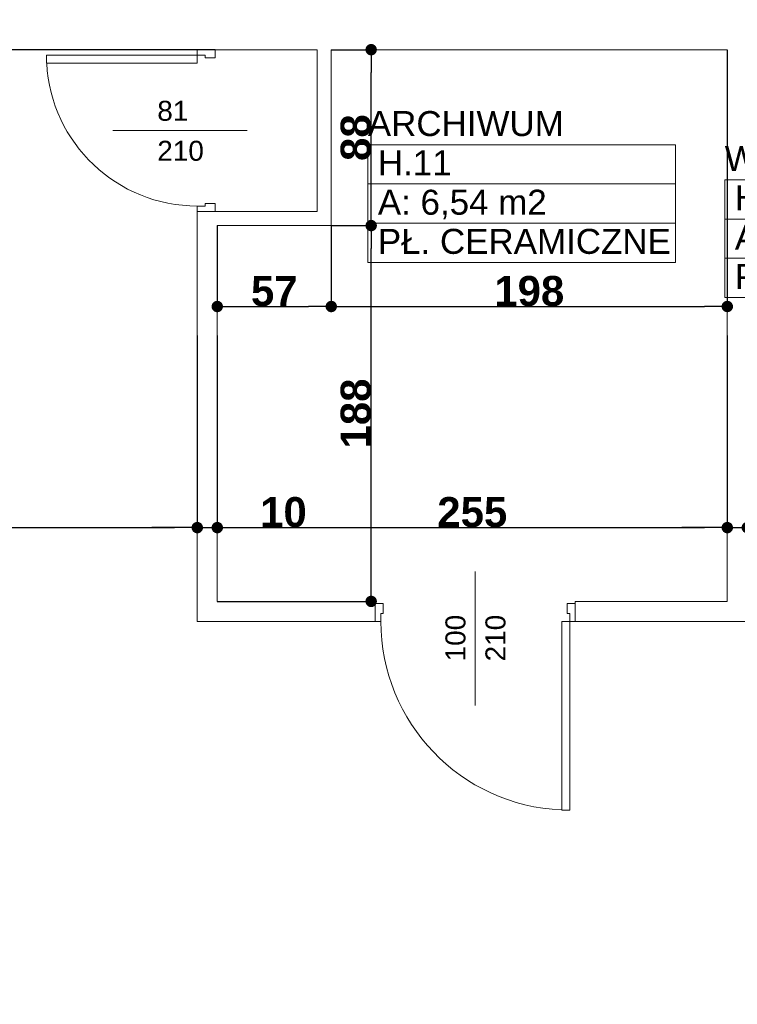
# Model space of a CAD drawing. Header units: millimetres. Extents: x 183299 to 1018155, y -286688 to 171278.
# Tile 58 of 100: x 395100 to 398688, y -77002 to -72076. Entities that reach past the tile are written whole.
import ezdxf
from ezdxf.enums import TextEntityAlignment as Align

# ---------------------------------------------------------------- set-up
doc = ezdxf.new("R2010")
doc.units = ezdxf.units.MM
doc.header["$MEASUREMENT"] = 0
for name, color, linetype in [('Drzwi ArchiCAD', 7, 'Continuous'), ('Elementy Modelu - Strefy', 7, 'Continuous'), ('inwentaryzacja_sciany', 7, 'Continuous'), ('Wymiarowanie - Ogólne', 7, 'Continuous'), ('Znaczniki Drzwi', 7, 'Continuous')]:
    doc.layers.add(name, color=color, linetype=linetype)
for name, color, linetype, lineweight in [('Drzwi ArchiCAD_Nr_Pióra__1', 7, 'Continuous', 13), ('Elementy Modelu - Strefy_Nr_Pióra__6', 250, 'Continuous', 18), ('inwentaryzacja_sciany_Nr_Pióra__1', 7, 'Continuous', 13), ('Znaczniki Drzwi_Nr_Pióra__1', 7, 'Continuous', 13), ('Znaczniki Drzwi_Nr_Pióra__7', 7, 'Continuous', 35)]:
    doc.layers.add(name, color=color, linetype=linetype, lineweight=lineweight)
doc.layers.add('Drzwi ArchiCAD_Nr_Pióra__23', color=7, linetype='Continuous', lineweight=20, true_color=0xff6600)
doc.layers.add('Drzwi ArchiCAD_Nr_Pióra__3', color=7, linetype='Continuous', lineweight=18, true_color=0xff6600)
doc.styles.add('GENERATED_STYLE_1', font='arial.ttf')
doc.styles.add('GENERATED_STYLE_2', font='arialbd.ttf')
doc.styles.get("Standard").update_dxf_attribs({"font": 'txt', "bigfont": 'BIGFONT.SHX'})
doc.dimstyles.new('GENERATED_STYLE__1', dxfattribs={"dimtxt": 150, "dimasz": 114, "dimexe": 0.18, "dimexo": 0, "dimgap": 0.09, "dimtad": 1, "dimtih": 1, "dimtoh": 1, "dimdec": 0, "dimlfac": 0.1, "dimzin": 0, "dimdsep": 46, "dimtxsty": 'GENERATED_STYLE_2', "dimblk": 'ARROWHEAD_11', "dimblk1": 'ARROWHEAD_11', "dimblk2": 'ARROWHEAD_11', "dimcen": 0.09, "dimclrd": 256, "dimclre": 256, "dimclrt": 256, "dimazin": 0, "dimtfac": 1, "dimtdec": 4, "dimtmove": 0, "dimatfit": 3, "dimfxl": 1, "dimtolj": 1, "dimtzin": 0, "dimarcsym": 0})
doc.dimstyles.new('GENERATED_STYLE__2', dxfattribs={"dimtxt": 150, "dimasz": 114, "dimexe": 0.18, "dimexo": 0, "dimgap": 0.09, "dimtad": 1, "dimdec": 0, "dimlfac": 0.1, "dimzin": 0, "dimdsep": 46, "dimtxsty": 'GENERATED_STYLE_2', "dimblk": 'ARROWHEAD_11', "dimblk1": 'ARROWHEAD_11', "dimblk2": 'ARROWHEAD_11', "dimcen": 0.09, "dimclrd": 256, "dimclre": 256, "dimclrt": 256, "dimazin": 0, "dimtfac": 1, "dimtdec": 4, "dimtmove": 0, "dimatfit": 3, "dimfxl": 1, "dimtolj": 1, "dimtzin": 0, "dimarcsym": 0})

# ---------------------------------------------------------------- blocks, each defined once
blk = doc.blocks.new('WC_H.10_126_2', base_point=(224051.3, -73173))
at = {"layer": 'Elementy Modelu - Strefy_Nr_Pióra__6', "linetype": 'Continuous'}
for p, q in [((223282.5, -72976.5), (224820.2, -72976.5)), ((223282.5, -73173), (223282.5, -72976.5)), ((224820.2, -72976.5), (224820.2, -73173)), ((224820.2, -73173), (223282.5, -73173)), ((223282.5, -73173), (224820.2, -73173)), ((223282.5, -73369.4), (223282.5, -73173)), ((224820.2, -73173), (224820.2, -73369.4)), ((224820.2, -73369.4), (223282.5, -73369.4)), ((223282.5, -73369.4), (224820.2, -73369.4)), ((223282.5, -73565.8), (223282.5, -73369.4)), ((224820.2, -73369.4), (224820.2, -73565.8)), ((224820.2, -73565.8), (223282.5, -73565.8))]:
    blk.add_line(p, q, dxfattribs=at)
at = {"linetype": 'Continuous', "flags": 1}
for tag in ['ROOM_AREA', 'ROOM_PERIM', 'ROOM_WALLS_SURF', 'ROOM_DOORS_SURF', 'ROOM_WINDS_SURF', 'ROOM_BASELEV', 'ROOM_HEIGHT', 'ROOM_NET_AREA', 'ROOM_REDUCED_AREA', 'ROOM_CALC_AREA', 'ROOM_VOLUME']:
    blk.add_attdef(tag, text='', height=2000, dxfattribs=at).set_placement((224051.3, -74206.1), align=Align.BOTTOM_LEFT)
at = {"layer": 'Elementy Modelu - Strefy_Nr_Pióra__6', "linetype": 'Continuous', "insert": (223332.5, -73201.5), "char_height": 125, "attachment_point": 1, "style": 'GENERATED_STYLE_1'}
blk.add_mtext('{A: 3,17 m2}', dxfattribs=at)
at = {"layer": 'Elementy Modelu - Strefy_Nr_Pióra__6', "style": 'GENERATED_STYLE_1'}
for tag, p in [('ROOM_NAME', (223282.5, -72970.6)), ('ROOM_NUMBER', (223332.5, -73167)), ('basec', (223332.5, -73559.9))]:
    blk.add_attdef(tag, text='', height=125, dxfattribs=at).set_placement(p, align=Align.BOTTOM_LEFT)
blk = doc.blocks.new('ARCHIWUM_H.11_57_2', base_point=(222266.7, -72997.7))
at = {"layer": 'Elementy Modelu - Strefy_Nr_Pióra__6', "linetype": 'Continuous'}
for p, q in [((221497.9, -72801.3), (223035.6, -72801.3)), ((221497.9, -72997.7), (221497.9, -72801.3)), ((223035.6, -72801.3), (223035.6, -72997.7)), ((223035.6, -72997.7), (221497.9, -72997.7)), ((221497.9, -72997.7), (223035.6, -72997.7)), ((221497.9, -73194.1), (221497.9, -72997.7)), ((223035.6, -72997.7), (223035.6, -73194.1)), ((223035.6, -73194.1), (221497.9, -73194.1)), ((221497.9, -73194.1), (223035.6, -73194.1)), ((221497.9, -73390.5), (221497.9, -73194.1)), ((223035.6, -73194.1), (223035.6, -73390.5)), ((223035.6, -73390.5), (221497.9, -73390.5))]:
    blk.add_line(p, q, dxfattribs=at)
at = {"linetype": 'Continuous', "flags": 1}
for tag in ['ROOM_AREA', 'ROOM_PERIM', 'ROOM_WALLS_SURF', 'ROOM_DOORS_SURF', 'ROOM_WINDS_SURF', 'ROOM_BASELEV', 'ROOM_HEIGHT', 'ROOM_NET_AREA', 'ROOM_REDUCED_AREA', 'ROOM_CALC_AREA', 'ROOM_VOLUME']:
    blk.add_attdef(tag, text='', height=2000, dxfattribs=at).set_placement((222266.7, -74030.8), align=Align.BOTTOM_LEFT)
at = {"layer": 'Elementy Modelu - Strefy_Nr_Pióra__6', "linetype": 'Continuous', "insert": (221547.9, -73026.3), "char_height": 125, "attachment_point": 1, "style": 'GENERATED_STYLE_1'}
blk.add_mtext('{A: 6,54 m2}', dxfattribs=at)
at = {"layer": 'Elementy Modelu - Strefy_Nr_Pióra__6', "style": 'GENERATED_STYLE_1'}
for tag, p in [('ROOM_NAME', (221497.9, -72795.3)), ('ROOM_NUMBER', (221547.9, -72991.8)), ('basec', (221547.9, -73384.6))]:
    blk.add_attdef(tag, text='', height=125, dxfattribs=at).set_placement(p, align=Align.BOTTOM_LEFT)
blk = doc.blocks.new('Ściana_752_2', base_point=(214165.1, -72325.8))
at = {"layer": 'inwentaryzacja_sciany_Nr_Pióra__1', "linetype": 'Continuous'}
for p, q in [((219595.1, -72325.8), (220645.1, -72325.8)), ((220745.1, -72325.8), (221245.1, -72325.8)), ((221315.1, -72325.8), (223295.1, -72325.8))]:
    blk.add_line(p, q, dxfattribs=at)
blk = doc.blocks.new('D1 Drzwi proste 12_89')
at = {"layer": 'Drzwi ArchiCAD_Nr_Pióra__1', "linetype": 'Continuous'}
for p, q in [((-405, 0), (-405, -90)), ((405, 0), (405, -90))]:
    blk.add_line(p, q, dxfattribs=at)
at = {"layer": 'Drzwi ArchiCAD_Nr_Pióra__23', "linetype": 'Continuous'}
for p, q in [((-377, 0), (-405, 0)), ((-405, 0), (-405, -90)), ((-377, -40), (-377, 0)), ((405, 0), (377, 0)), ((377, 0), (377, -40)), ((405, -90), (405, 0)), ((-365, -40), (-377, -40)), ((-365, -90), (-365, -40)), ((377, -40), (365, -40)), ((365, -40), (365, -90)), ((-405, -90), (-365, -90)), ((365, -90), (405, -90))]:
    blk.add_line(p, q, dxfattribs=at)
at = {"layer": 'Drzwi ArchiCAD_Nr_Pióra__3', "linetype": 'Continuous'}
for p, q in [((377, 754), (337, 754)), ((337, 754), (337, 0)), ((377, 0), (377, 754)), ((337, 0), (377, 0))]:
    blk.add_line(p, q, dxfattribs=at)
blk.add_arc((377, 0), 754, 93.041, 180, dxfattribs=at)
blk = doc.blocks.new('Znacznik O 12_287')
at = {"layer": 'Znaczniki Drzwi_Nr_Pióra__1', "linetype": 'Continuous'}
blk.add_line((0, -521.4), (0, 150), dxfattribs=at)
at = {"layer": 'Znaczniki Drzwi_Nr_Pióra__7', "linetype": 'Continuous', "char_height": 100, "attachment_point": 7, "rotation": 90, "style": 'GENERATED_STYLE_1'}
for s, insert in [('{210}', (152.1, -300)), ('{81}', (-47.9, -300))]:
    blk.add_mtext(s, dxfattribs=dict(at, insert=insert))
blk = doc.blocks.new('Ściana_754_2', base_point=(220645.1, -72325.8))
at = {"layer": 'inwentaryzacja_sciany_Nr_Pióra__1', "linetype": 'Continuous'}
for p, q in [((220645.1, -72325.8), (220735.1, -72325.8)), ((220735.1, -72325.8), (220745.1, -72325.8)), ((220645.1, -73135.8), (220735.1, -73135.8)), ((220645.1, -73135.8), (220645.1, -75185.8)), ((220735.1, -73135.8), (220745.1, -73135.8)), ((220745.1, -75085.8), (220745.1, -73205.8))]:
    blk.add_line(p, q, dxfattribs=at)
at = {"layer": 'Drzwi ArchiCAD', "linetype": 'Continuous', "rotation": 90}
blk.add_blockref('D1 Drzwi proste 12_89', (220645.1, -72730.8), dxfattribs=at)
at = {"layer": 'Znaczniki Drzwi', "rotation": 270}
blk.add_blockref('Znacznik O 12_287', (220745.1, -72730.8), dxfattribs=at)
blk = doc.blocks.new('D1 Drzwi proste 12_90')
at = {"layer": 'Drzwi ArchiCAD_Nr_Pióra__1', "linetype": 'Continuous'}
for p, q in [((-465, 0), (-465, -90)), ((465, 0), (465, -90))]:
    blk.add_line(p, q, dxfattribs=at)
at = {"layer": 'Drzwi ArchiCAD_Nr_Pióra__23', "linetype": 'Continuous'}
for p, q in [((-437, 0), (-465, 0)), ((-465, 0), (-465, -90)), ((-437, -40), (-437, 0)), ((465, 0), (437, 0)), ((437, 0), (437, -40)), ((465, -90), (465, 0)), ((-425, -40), (-437, -40)), ((-425, -90), (-425, -40)), ((437, -40), (425, -40)), ((425, -40), (425, -90)), ((-465, -90), (-425, -90)), ((425, -90), (465, -90))]:
    blk.add_line(p, q, dxfattribs=at)
at = {"layer": 'Drzwi ArchiCAD_Nr_Pióra__3', "linetype": 'Continuous'}
for p, q in [((437, 874), (397, 874)), ((397, 874), (397, 0)), ((437, 0), (437, 874)), ((397, 0), (437, 0))]:
    blk.add_line(p, q, dxfattribs=at)
blk.add_arc((437, 0), 874, 92.6231, 180, dxfattribs=at)
blk = doc.blocks.new('Znacznik O 12_162')
at = {"layer": 'Znaczniki Drzwi_Nr_Pióra__1', "linetype": 'Continuous'}
blk.add_line((0, -521.4), (0, 150), dxfattribs=at)
at = {"layer": 'Znaczniki Drzwi_Nr_Pióra__7', "linetype": 'Continuous', "char_height": 100, "attachment_point": 7, "rotation": 90, "style": 'GENERATED_STYLE_1'}
for s, insert in [('{210}', (152.1, -300)), ('{93}', (-47.9, -300))]:
    blk.add_mtext(s, dxfattribs=dict(at, insert=insert))
blk = doc.blocks.new('D1 Drzwi proste 12_91')
at = {"layer": 'Drzwi ArchiCAD_Nr_Pióra__1', "linetype": 'Continuous'}
for p, q in [((-510, 0), (-510, -90)), ((510, 0), (510, -90))]:
    blk.add_line(p, q, dxfattribs=at)
at = {"layer": 'Drzwi ArchiCAD_Nr_Pióra__23', "linetype": 'Continuous'}
for p, q in [((-482, 0), (-510, 0)), ((-510, 0), (-510, -90)), ((-482, -40), (-482, 0)), ((510, 0), (482, 0)), ((482, 0), (482, -40)), ((510, -90), (510, 0)), ((-470, -40), (-482, -40)), ((-470, -90), (-470, -40)), ((482, -40), (470, -40)), ((470, -40), (470, -90)), ((-510, -90), (-470, -90)), ((470, -90), (510, -90))]:
    blk.add_line(p, q, dxfattribs=at)
at = {"layer": 'Drzwi ArchiCAD_Nr_Pióra__3', "linetype": 'Continuous'}
for p, q in [((482, 964), (442, 964)), ((442, 964), (442, 0)), ((482, 0), (482, 964)), ((442, 0), (482, 0))]:
    blk.add_line(p, q, dxfattribs=at)
blk.add_arc((482, 0), 964, 92.3781, 180, dxfattribs=at)
blk = doc.blocks.new('Znacznik O 12_288')
at = {"layer": 'Znaczniki Drzwi_Nr_Pióra__1', "linetype": 'Continuous'}
blk.add_line((0, -521.4), (0, 150), dxfattribs=at)
at = {"layer": 'Znaczniki Drzwi_Nr_Pióra__7', "linetype": 'Continuous', "char_height": 100, "attachment_point": 7, "rotation": 90, "style": 'GENERATED_STYLE_1'}
for s, insert in [('{102}', (-47.9, -300)), ('{210}', (152.1, -300))]:
    blk.add_mtext(s, dxfattribs=dict(at, insert=insert))
blk = doc.blocks.new('D1 Drzwi proste 12_92')
at = {"layer": 'Drzwi ArchiCAD_Nr_Pióra__1', "linetype": 'Continuous'}
for p, q in [((-500, 0), (-500, -90)), ((500, 0), (500, -90))]:
    blk.add_line(p, q, dxfattribs=at)
at = {"layer": 'Drzwi ArchiCAD_Nr_Pióra__23', "linetype": 'Continuous'}
for p, q in [((-472, 0), (-500, 0)), ((-500, 0), (-500, -90)), ((-472, -40), (-472, 0)), ((500, 0), (472, 0)), ((472, 0), (472, -40)), ((500, -90), (500, 0)), ((-460, -40), (-472, -40)), ((-460, -90), (-460, -40)), ((472, -40), (460, -40)), ((460, -40), (460, -90)), ((-500, -90), (-460, -90)), ((460, -90), (500, -90))]:
    blk.add_line(p, q, dxfattribs=at)
at = {"layer": 'Drzwi ArchiCAD_Nr_Pióra__3', "linetype": 'Continuous'}
for p, q in [((472, 944), (432, 944)), ((432, 944), (432, 0)), ((472, 0), (472, 944)), ((432, 0), (472, 0))]:
    blk.add_line(p, q, dxfattribs=at)
blk.add_arc((472, 0), 944, 92.4285, 180, dxfattribs=at)
blk = doc.blocks.new('Znacznik O 12_289')
at = {"layer": 'Znaczniki Drzwi_Nr_Pióra__1', "linetype": 'Continuous'}
blk.add_line((0, -521.4), (0, 150), dxfattribs=at)
at = {"layer": 'Znaczniki Drzwi_Nr_Pióra__7', "linetype": 'Continuous', "char_height": 100, "attachment_point": 7, "rotation": 90, "style": 'GENERATED_STYLE_1'}
for s, insert in [('{100}', (-47.9, -300)), ('{210}', (152.1, -300))]:
    blk.add_mtext(s, dxfattribs=dict(at, insert=insert))
blk = doc.blocks.new('Ściana_755_2', base_point=(220645.1, -75185.8))
at = {"layer": 'inwentaryzacja_sciany_Nr_Pióra__1', "linetype": 'Continuous'}
for p, q in [((221535.1, -75085.8), (220745.1, -75085.8)), ((221535.1, -75095.8), (221535.1, -75085.8)), ((221535.1, -75185.8), (221535.1, -75095.8)), ((222535.1, -75095.8), (222535.1, -75085.8)), ((223295.1, -75085.8), (222535.1, -75085.8)), ((222535.1, -75185.8), (222535.1, -75095.8)), ((223395.1, -75095.8), (223395.1, -75085.8)), ((223395.1, -75185.8), (223395.1, -75095.8)), ((224415.1, -75095.8), (224415.1, -75085.8)), ((224595.1, -75085.8), (224415.1, -75085.8)), ((224415.1, -75185.8), (224415.1, -75095.8)), ((225855.1, -75085.8), (224765.1, -75085.8)), ((225855.1, -75095.8), (225855.1, -75085.8)), ((225855.1, -75185.8), (225855.1, -75095.8)), ((226785.1, -75095.8), (226785.1, -75085.8)), ((227135.1, -75085.8), (226785.1, -75085.8)), ((226785.1, -75185.8), (226785.1, -75095.8)), ((220645.1, -75185.8), (221535.1, -75185.8)), ((222535.1, -75185.8), (223395.1, -75185.8)), ((224415.1, -75185.8), (225855.1, -75185.8)), ((226785.1, -75185.8), (227305.1, -75185.8))]:
    blk.add_line(p, q, dxfattribs=at)
at = {"layer": 'Drzwi ArchiCAD', "linetype": 'Continuous', "xscale": -1, "rotation": 180}
for name, p in [('D1 Drzwi proste 12_92', (222035.1, -75185.8)), ('D1 Drzwi proste 12_91', (223905.1, -75185.8)), ('D1 Drzwi proste 12_90', (226320.1, -75185.8))]:
    blk.add_blockref(name, p, dxfattribs=at)
at = {"layer": 'Znaczniki Drzwi'}
for name, p in [('Znacznik O 12_289', (222035.1, -75085.8)), ('Znacznik O 12_288', (223905.1, -75085.8)), ('Znacznik O 12_162', (226320.1, -75085.8))]:
    blk.add_blockref(name, p, dxfattribs=at)
blk = doc.blocks.new('Ściana_758_2', base_point=(223295.1, -72325.8))
at = {"layer": 'inwentaryzacja_sciany_Nr_Pióra__1', "linetype": 'Continuous'}
for p, q in [((223295.1, -72325.8), (223295.1, -75085.8)), ((223395.1, -73475.8), (223395.1, -72325.8)), ((223395.1, -75085.8), (223395.1, -73575.8))]:
    blk.add_line(p, q, dxfattribs=at)
blk = doc.blocks.new('Ściana_291_2', base_point=(221315.1, -72325.8))
at = {"layer": 'inwentaryzacja_sciany_Nr_Pióra__1', "linetype": 'Continuous'}
for p, q in [((221245.1, -72325.8), (221245.1, -73135.8)), ((221315.1, -73205.8), (221315.1, -72325.8))]:
    blk.add_line(p, q, dxfattribs=at)
blk = doc.blocks.new('Ściana_290_2', base_point=(221315.1, -73205.8))
at = {"layer": 'inwentaryzacja_sciany_Nr_Pióra__1', "linetype": 'Continuous'}
for p, q in [((221245.1, -73135.8), (220745.1, -73135.8)), ((220745.1, -73205.8), (221315.1, -73205.8))]:
    blk.add_line(p, q, dxfattribs=at)
blk = doc.blocks.new('ARROWHEAD_11')
at = {"linetype": 'Continuous'}
blk.add_line((0, 0), (-1, 0), dxfattribs=at)
at = {"linetype": 'Continuous', "const_width": 0.25, "flags": 128}
blk.add_lwpolyline([(-0.125, 0, 1), (0.125, 0, 1)], format="xyb", close=True, dxfattribs=at)
blk = doc.blocks.new('*D5379')
at = {"layer": 'Defpoints', "color": 0}
for p in [(388308, -72226.3), (396078, -72226.3), (396078, -77906.3)]:
    blk.add_point(p, dxfattribs=at)
at = {"layer": 'Wymiarowanie - Ogólne', "linetype": 'Continuous', "lineweight": -2}
for p, q in [((396078, -72226.3), (388307.8, -72226.3)), ((388308, -77792.3), (388308, -72340.3)), ((396078, -77906.3), (388307.8, -77906.3))]:
    blk.add_line(p, q, dxfattribs=at)
at = {"layer": 'Wymiarowanie - Ogólne', "lineweight": -2, "xscale": 114, "yscale": 114, "zscale": 114}
for p, rotation in [((388308, -72226.3), 90), ((388308, -77906.3), 270)]:
    blk.add_blockref('ARROWHEAD_11', p, dxfattribs=dict(at, rotation=rotation))
at = {"layer": 'Wymiarowanie - Ogólne', "insert": (388231.2, -75066.3), "char_height": 150, "attachment_point": 5, "rotation": 90, "style": 'GENERATED_STYLE_2'}
blk.add_mtext('\\A1;568', dxfattribs=at)
blk = doc.blocks.new('*D5380')
at = {"layer": 'Defpoints', "color": 0}
for p in [(388308, -71926.3), (396078, -71926.3), (396078, -72226.3)]:
    blk.add_point(p, dxfattribs=at)
at = {"layer": 'Wymiarowanie - Ogólne', "linetype": 'Continuous', "lineweight": -2}
for p, q in [((396078, -71926.3), (388307.8, -71926.3)), ((388308, -72112.3), (388308, -72040.3)), ((396078, -72226.3), (388307.8, -72226.3))]:
    blk.add_line(p, q, dxfattribs=at)
at = {"layer": 'Wymiarowanie - Ogólne', "lineweight": -2, "xscale": 114, "yscale": 114, "zscale": 114}
for p, rotation in [((388308, -71926.3), 90), ((388308, -72226.3), 270)]:
    blk.add_blockref('ARROWHEAD_11', p, dxfattribs=dict(at, rotation=rotation))
at = {"layer": 'Wymiarowanie - Ogólne', "insert": (388231.4, -72076.3), "char_height": 150, "attachment_point": 5, "rotation": 90, "style": 'GENERATED_STYLE_2'}
blk.add_mtext('\\A1;30', dxfattribs=at)
blk = doc.blocks.new('*D6753')
at = {"layer": 'Defpoints', "color": 0}
for p in [(395988, -73656.3), (395988, -74617.1), (389908, -77906.3)]:
    blk.add_point(p, dxfattribs=at)
at = {"layer": 'Wymiarowanie - Ogólne', "linetype": 'Continuous', "lineweight": -2}
for p, q in [((395988, -73656.3), (395988, -74617.3)), ((389908, -77906.3), (389908, -74616.9)), ((390022, -74617.1), (395874, -74617.1))]:
    blk.add_line(p, q, dxfattribs=at)
at = {"layer": 'Wymiarowanie - Ogólne', "lineweight": -2, "xscale": 114, "yscale": 114, "zscale": 114, "rotation": 180}
blk.add_blockref('ARROWHEAD_11', (389908, -74617.1), dxfattribs=at)
at = {"layer": 'Wymiarowanie - Ogólne', "lineweight": -2, "xscale": 114, "yscale": 114, "zscale": 114}
blk.add_blockref('ARROWHEAD_11', (395988, -74617.1), dxfattribs=at)
at = {"layer": 'Wymiarowanie - Ogólne', "insert": (392948, -74540.4), "char_height": 150, "attachment_point": 5, "style": 'GENERATED_STYLE_2'}
blk.add_mtext('\\A1;608', dxfattribs=at)
blk = doc.blocks.new('*D6754')
at = {"layer": 'Defpoints', "color": 0}
for p in [(395988, -73656.3), (396088, -73656.3), (396088, -74617.1)]:
    blk.add_point(p, dxfattribs=at)
at = {"layer": 'Wymiarowanie - Ogólne', "linetype": 'Continuous', "lineweight": -2}
for p, q in [((395988, -73656.3), (395988, -74617.3)), ((396088, -73656.3), (396088, -74617.3)), ((395874, -74617.1), (395760, -74617.1)), ((395988, -74617.1), (396088, -74617.1)), ((396202, -74617.1), (396522.1, -74617.1))]:
    blk.add_line(p, q, dxfattribs=at)
at = {"layer": 'Wymiarowanie - Ogólne', "lineweight": -2, "xscale": 114, "yscale": 114, "zscale": 114}
blk.add_blockref('ARROWHEAD_11', (395988, -74617.1), dxfattribs=at)
at = {"layer": 'Wymiarowanie - Ogólne', "lineweight": -2, "xscale": 114, "yscale": 114, "zscale": 114, "rotation": 180}
blk.add_blockref('ARROWHEAD_11', (396088, -74617.1), dxfattribs=at)
at = {"layer": 'Wymiarowanie - Ogólne', "insert": (396419, -74540.5), "char_height": 150, "attachment_point": 5, "style": 'GENERATED_STYLE_2'}
blk.add_mtext('\\A1;10', dxfattribs=at)
blk = doc.blocks.new('*D6755')
at = {"layer": 'Defpoints', "color": 0}
for p in [(396088, -73656.3), (398638, -73656.3), (398638, -74617.1)]:
    blk.add_point(p, dxfattribs=at)
at = {"layer": 'Wymiarowanie - Ogólne', "linetype": 'Continuous', "lineweight": -2}
for p, q in [((396088, -73656.3), (396088, -74617.3)), ((398638, -73656.3), (398638, -74617.3)), ((396202, -74617.1), (398524, -74617.1))]:
    blk.add_line(p, q, dxfattribs=at)
at = {"layer": 'Wymiarowanie - Ogólne', "lineweight": -2, "xscale": 114, "yscale": 114, "zscale": 114, "rotation": 180}
blk.add_blockref('ARROWHEAD_11', (396088, -74617.1), dxfattribs=at)
at = {"layer": 'Wymiarowanie - Ogólne', "lineweight": -2, "xscale": 114, "yscale": 114, "zscale": 114}
blk.add_blockref('ARROWHEAD_11', (398638, -74617.1), dxfattribs=at)
at = {"layer": 'Wymiarowanie - Ogólne', "insert": (397363, -74540.5), "char_height": 150, "attachment_point": 5, "style": 'GENERATED_STYLE_2'}
blk.add_mtext('\\A1;255', dxfattribs=at)
blk = doc.blocks.new('*D6756')
at = {"layer": 'Defpoints', "color": 0}
for p in [(398638, -73656.3), (398738, -73656.3), (398738, -74617.1)]:
    blk.add_point(p, dxfattribs=at)
at = {"layer": 'Wymiarowanie - Ogólne', "linetype": 'Continuous', "lineweight": -2}
for p, q in [((398638, -73656.3), (398638, -74617.3)), ((398738, -73656.3), (398738, -74617.3)), ((398524, -74617.1), (398410, -74617.1)), ((398638, -74617.1), (398738, -74617.1)), ((398852, -74617.1), (399172.1, -74617.1))]:
    blk.add_line(p, q, dxfattribs=at)
at = {"layer": 'Wymiarowanie - Ogólne', "lineweight": -2, "xscale": 114, "yscale": 114, "zscale": 114}
blk.add_blockref('ARROWHEAD_11', (398638, -74617.1), dxfattribs=at)
at = {"layer": 'Wymiarowanie - Ogólne', "lineweight": -2, "xscale": 114, "yscale": 114, "zscale": 114, "rotation": 180}
blk.add_blockref('ARROWHEAD_11', (398738, -74617.1), dxfattribs=at)
at = {"layer": 'Wymiarowanie - Ogólne', "insert": (399069, -74540.5), "char_height": 150, "attachment_point": 5, "style": 'GENERATED_STYLE_2'}
blk.add_mtext('\\A1;10', dxfattribs=at)
blk = doc.blocks.new('*D6762')
at = {"layer": 'Defpoints', "color": 0}
for p in [(396088, -73106.3), (396658, -73106.3), (396658, -73511.2)]:
    blk.add_point(p, dxfattribs=at)
at = {"layer": 'Wymiarowanie - Ogólne', "linetype": 'Continuous', "lineweight": -2}
for p, q in [((396088, -73106.3), (396088, -73511.3)), ((396658, -73106.3), (396658, -73511.3)), ((396202, -73511.2), (396544, -73511.2))]:
    blk.add_line(p, q, dxfattribs=at)
at = {"layer": 'Wymiarowanie - Ogólne', "lineweight": -2, "xscale": 114, "yscale": 114, "zscale": 114, "rotation": 180}
blk.add_blockref('ARROWHEAD_11', (396088, -73511.2), dxfattribs=at)
at = {"layer": 'Wymiarowanie - Ogólne', "lineweight": -2, "xscale": 114, "yscale": 114, "zscale": 114}
blk.add_blockref('ARROWHEAD_11', (396658, -73511.2), dxfattribs=at)
at = {"layer": 'Wymiarowanie - Ogólne', "insert": (396373, -73434.8), "char_height": 150, "attachment_point": 5, "style": 'GENERATED_STYLE_2'}
blk.add_mtext('\\A1;57', dxfattribs=at)
blk = doc.blocks.new('*D6763')
at = {"layer": 'Defpoints', "color": 0}
for p in [(398638, -72226.3), (396658, -73106.3), (398638, -73511.2)]:
    blk.add_point(p, dxfattribs=at)
at = {"layer": 'Wymiarowanie - Ogólne', "linetype": 'Continuous', "lineweight": -2}
for p, q in [((398638, -72226.3), (398638, -73511.3)), ((396658, -73106.3), (396658, -73511.3)), ((396772, -73511.2), (398524, -73511.2))]:
    blk.add_line(p, q, dxfattribs=at)
at = {"layer": 'Wymiarowanie - Ogólne', "lineweight": -2, "xscale": 114, "yscale": 114, "zscale": 114, "rotation": 180}
blk.add_blockref('ARROWHEAD_11', (396658, -73511.2), dxfattribs=at)
at = {"layer": 'Wymiarowanie - Ogólne', "lineweight": -2, "xscale": 114, "yscale": 114, "zscale": 114}
blk.add_blockref('ARROWHEAD_11', (398638, -73511.2), dxfattribs=at)
at = {"layer": 'Wymiarowanie - Ogólne', "insert": (397648, -73434.4), "char_height": 150, "attachment_point": 5, "style": 'GENERATED_STYLE_2'}
blk.add_mtext('\\A1;198', dxfattribs=at)
blk = doc.blocks.new('*D6764')
at = {"layer": 'Defpoints', "color": 0}
for p in [(396658, -73106.3), (396857.4, -73106.3), (396088, -74986.3)]:
    blk.add_point(p, dxfattribs=at)
at = {"layer": 'Wymiarowanie - Ogólne', "linetype": 'Continuous', "lineweight": -2}
for p, q in [((396658, -73106.3), (396857.6, -73106.3)), ((396857.4, -74872.3), (396857.4, -73220.3)), ((396088, -74986.3), (396857.6, -74986.3))]:
    blk.add_line(p, q, dxfattribs=at)
at = {"layer": 'Wymiarowanie - Ogólne', "lineweight": -2, "xscale": 114, "yscale": 114, "zscale": 114}
for p, rotation in [((396857.4, -73106.3), 90), ((396857.4, -74986.3), 270)]:
    blk.add_blockref('ARROWHEAD_11', p, dxfattribs=dict(at, rotation=rotation))
at = {"layer": 'Wymiarowanie - Ogólne', "insert": (396780.7, -74046.3), "char_height": 150, "attachment_point": 5, "rotation": 90, "style": 'GENERATED_STYLE_2'}
blk.add_mtext('\\A1;188', dxfattribs=at)
blk = doc.blocks.new('*D6765')
at = {"layer": 'Defpoints', "color": 0}
for p in [(396658, -72226.3), (396857.4, -72226.3), (396658, -73106.3)]:
    blk.add_point(p, dxfattribs=at)
at = {"layer": 'Wymiarowanie - Ogólne', "linetype": 'Continuous', "lineweight": -2}
for p, q in [((396658, -72226.3), (396857.6, -72226.3)), ((396857.4, -72992.3), (396857.4, -72340.3)), ((396658, -73106.3), (396857.6, -73106.3))]:
    blk.add_line(p, q, dxfattribs=at)
at = {"layer": 'Wymiarowanie - Ogólne', "lineweight": -2, "xscale": 114, "yscale": 114, "zscale": 114}
for p, rotation in [((396857.4, -72226.3), 90), ((396857.4, -73106.3), 270)]:
    blk.add_blockref('ARROWHEAD_11', p, dxfattribs=dict(at, rotation=rotation))
at = {"layer": 'Wymiarowanie - Ogólne', "insert": (396780.7, -72666.3), "char_height": 150, "attachment_point": 5, "rotation": 90, "style": 'GENERATED_STYLE_2'}
blk.add_mtext('\\A1;88', dxfattribs=at)

msp = doc.modelspace()

# ---------------------------------------------------------------- block references
at = {"layer": 'Elementy Modelu - Strefy', "linetype": 'Continuous'}
ref = msp.add_blockref('ARCHIWUM_H.11_57_2', (397609.64603, -72898.24946), dxfattribs=at)
ref.add_attrib('ROOM_NAME', 'ARCHIWUM', dxfattribs={"layer": 'Elementy Modelu - Strefy_Nr_Pióra__6', "color": 5, "linetype": 'Continuous', "height": 125, "style": 'GENERATED_STYLE_1'}).set_placement((396840.78603, -72695.9071), align=Align.BOTTOM_LEFT)
ref.add_attrib('ROOM_NUMBER', 'H.11', dxfattribs={"layer": 'Elementy Modelu - Strefy_Nr_Pióra__6', "color": 5, "linetype": 'Continuous', "height": 125, "style": 'GENERATED_STYLE_1'}).set_placement((396890.78603, -72892.33567), align=Align.BOTTOM_LEFT)
ref.add_attrib('basec', 'PŁ. CERAMICZNE', dxfattribs={"layer": 'Elementy Modelu - Strefy_Nr_Pióra__6', "color": 5, "linetype": 'Continuous', "height": 125, "style": 'GENERATED_STYLE_1'}).set_placement((396890.78603, -73285.19281), align=Align.BOTTOM_LEFT)
ref = msp.add_blockref('WC_H.10_126_2', (399394.22837, -73073.52093), dxfattribs=at)
ref.add_attrib('ROOM_NAME', 'WC', dxfattribs={"layer": 'Elementy Modelu - Strefy_Nr_Pióra__6', "color": 5, "linetype": 'Continuous', "height": 125, "style": 'GENERATED_STYLE_1'}).set_placement((398625.36837, -72871.17858), align=Align.BOTTOM_LEFT)
ref.add_attrib('ROOM_NUMBER', 'H.10', dxfattribs={"layer": 'Elementy Modelu - Strefy_Nr_Pióra__6', "color": 5, "linetype": 'Continuous', "height": 125, "style": 'GENERATED_STYLE_1'}).set_placement((398675.36837, -73067.60715), align=Align.BOTTOM_LEFT)
ref.add_attrib('basec', 'PŁ. CERAMICZNE', dxfattribs={"layer": 'Elementy Modelu - Strefy_Nr_Pióra__6', "color": 5, "linetype": 'Continuous', "height": 125, "style": 'GENERATED_STYLE_1'}).set_placement((398675.36837, -73460.46429), align=Align.BOTTOM_LEFT)
at = {"layer": 'inwentaryzacja_sciany'}
for name, p in [('Ściana_752_2', (389507.95206, -72226.32699)), ('Ściana_754_2', (395987.95206, -72226.32699)), ('Ściana_291_2', (396657.95206, -72226.32699)), ('Ściana_758_2', (398637.95206, -72226.32699)), ('Ściana_290_2', (396657.95206, -73106.32699)), ('Ściana_755_2', (395987.95206, -75086.32699))]:
    msp.add_blockref(name, p, dxfattribs=at)

# ---------------------------------------------------------------- dimensions: what is measured, and where the dimension line sits
at = {"layer": 'Wymiarowanie - Ogólne', "linetype": 'Continuous'}
for base, p1, p2, picture, middle in [((388307.95206, -71926.32699), (396077.95206, -72226.32699), (396077.95206, -71926.32699), '*D5380', (388231.36206, -72076.32699)), ((388307.95206, -72226.32699), (396077.95206, -77906.32699), (396077.95206, -72226.32699), '*D5379', (388231.21206, -75066.32699)), ((396857.41838, -72226.32699), (396657.95206, -73106.32699), (396657.95206, -72226.32699), '*D6765', (396780.67838, -72666.32699)), ((396857.41838, -73106.32699), (396087.95206, -74986.32699), (396657.95206, -73106.32699), '*D6764', (396780.67838, -74046.32699))]:
    dim = msp.add_linear_dim(base=base, p1=p1, p2=p2, angle=90, dimstyle='GENERATED_STYLE__2', dxfattribs=at)
    dim.commit()
    dim.dimension.update_dxf_attribs({"geometry": picture, "text_midpoint": middle})
for base, p1, p2, picture, middle in [((398637.95206, -73511.15944), (396657.95206, -73106.32699), (398637.95206, -72226.32699), '*D6763', (397647.95206, -73434.41944)), ((396657.95206, -73511.15944), (396087.95206, -73106.32699), (396657.95206, -73106.32699), '*D6762', (396372.95206, -73434.79444)), ((395987.95206, -74617.1196), (389907.95206, -77906.32699), (395987.95206, -73656.32699), '*D6753', (392947.95206, -74540.3796)), ((396087.95206, -74617.1196), (395987.95206, -73656.32699), (396087.95206, -73656.32699), '*D6754', (396419.01706, -74540.5296)), ((398637.95206, -74617.1196), (396087.95206, -73656.32699), (398637.95206, -73656.32699), '*D6755', (397362.95206, -74540.5296)), ((398737.95206, -74617.1196), (398637.95206, -73656.32699), (398737.95206, -73656.32699), '*D6756', (399069.01706, -74540.5296))]:
    dim = msp.add_linear_dim(base=base, p1=p1, p2=p2, dimstyle='GENERATED_STYLE__1', dxfattribs=at)
    dim.commit()
    dim.dimension.update_dxf_attribs({"geometry": picture, "text_midpoint": middle})

doc.saveas('drawing.dxf')
